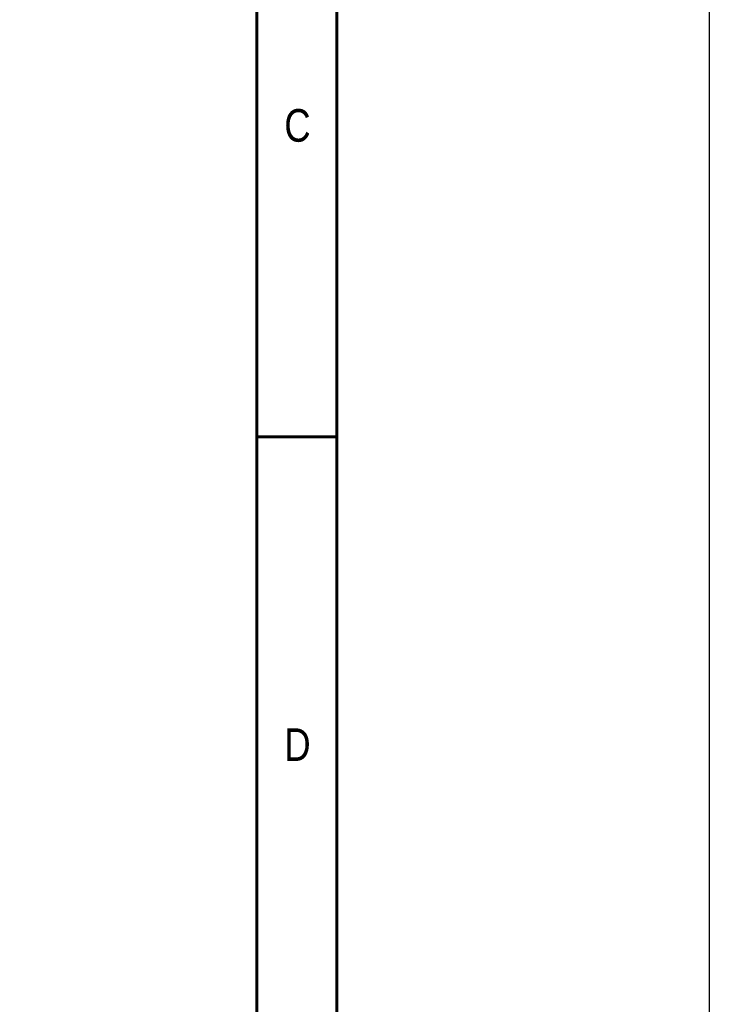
# Model space of a CAD drawing. Header units: inches. Extents: x 0 to 5655, y -2263 to 1330.
# Tile 86 of 231: x 4429 to 4553, y -1427 to -1249. Entities that reach past the tile are written whole.
import ezdxf
from ezdxf.enums import TextEntityAlignment as Align

# ---------------------------------------------------------------- set-up
doc = ezdxf.new("R2010")
doc.units = ezdxf.units.IN
doc.header["$MEASUREMENT"] = 0
doc.layers.add('BORDER', color=7, linetype='Continuous')
doc.styles.add('SEACAD_arial_ttf', font='arial.ttf', dxfattribs={"height": 0.2})

# ---------------------------------------------------------------- blocks, each defined once
blk = doc.blocks.new('A4橫')
at = {"layer": 'BORDER', "color": 123, "linetype": 'Continuous', "lineweight": 60, "ltscale": 25.4}
for p, q in [((4924.324, 1170.892), (4924.324, 1453.749)), ((4917.114, 1446.539), (4917.114, 1170.892)), ((4924.324, 1261.095), (4917.114, 1261.095))]:
    blk.add_line(p, q, dxfattribs=at)
at = {"layer": 'BORDER', "color": 60, "linetype": 'Continuous', "ltscale": 25.4, "style": 'SEACAD_arial_ttf', "width": 0.8}
for s, p in [('C', (4919.601, 1290.649)), ('D', (4919.601, 1234.806))]:
    blk.add_text(s, height=2.943, dxfattribs=at).set_placement(p, align=Align.TOP_LEFT)

msp = doc.modelspace()

# ---------------------------------------------------------------- linework, layer by layer
at = {"color": 4}
msp.add_lwpolyline([(4033.092, 513.153), (4553.092, 513.153), (4553.092, -2262.847), (4033.092, -2262.847)], close=True, dxfattribs=at)

# ---------------------------------------------------------------- block references
at = {"xscale": 2, "yscale": 2, "zscale": 2}
msp.add_blockref('A4橫', (-5362.766, -3846.488), dxfattribs=at)

doc.saveas('drawing.dxf')
